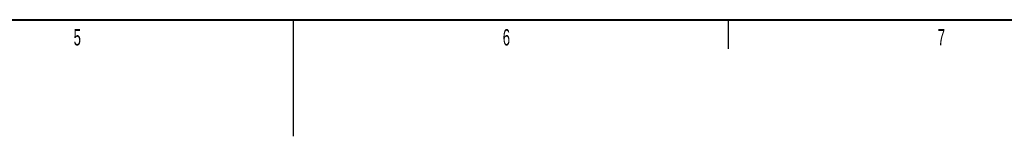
# Model space of a CAD drawing. Header units: millimetres. Extents: x 25 to 1935, y 715 to 2336.
# Tile 54 of 222: x 398 to 568, y 715 to 735. Entities that reach past the tile are written whole.
import ezdxf

# ---------------------------------------------------------------- set-up
doc = ezdxf.new("R2010")
doc.units = ezdxf.units.MM
doc.header["$LTSCALE"] = 2
doc.layers.add('标注层', color=7, linetype='Continuous')
doc.layers.add('粗图框层', color=7, linetype='Continuous', lineweight=40)
doc.layers.add('轮廓实线层', color=7, linetype='Continuous', lineweight=30)
doc.styles.add('SLDTEXTSTYLE0', font='TXT', dxfattribs={"width": 0.6})

msp = doc.modelspace()

# ---------------------------------------------------------------- linework, layer by layer
at = {"layer": '粗图框层', "color": 7}
msp.add_line((44.555, 734.986), (845.504, 734.986), dxfattribs=at)
at = {"layer": '轮廓实线层', "color": 7}
for p, q in [((445.055, 734.986), (445.055, 714.986)), ((520.055, 734.986), (520.055, 729.986))]:
    msp.add_line(p, q, dxfattribs=at)

# ---------------------------------------------------------------- texts
at = {"layer": '标注层', "color": 7, "char_height": 2.8, "attachment_point": 1, "style": 'SLDTEXTSTYLE0'}
for s, insert in [('5', (407.22, 733.374)), ('6', (481.22, 733.374)), ('7', (556.22, 733.374))]:
    msp.add_mtext(s, dxfattribs=dict(at, insert=insert))

doc.saveas('drawing.dxf')
